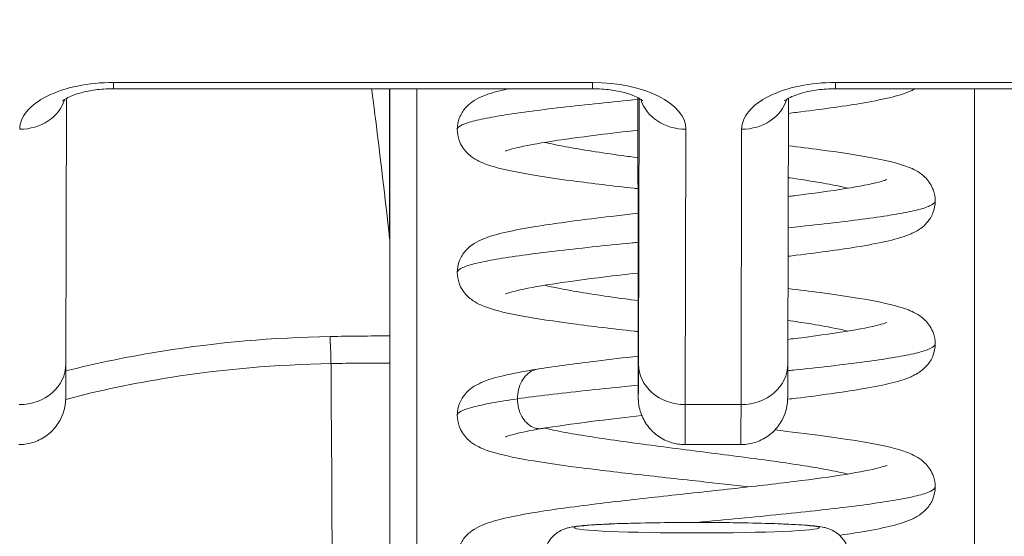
# Model space of a CAD drawing. Header units: inches. Extents: x 1 to 177, y 1 to 112.
# Tile 12 of 70: x 62.311 to 62.701, y 17.29 to 17.494. Entities that reach past the tile are written whole.
import ezdxf

# ---------------------------------------------------------------- set-up
doc = ezdxf.new("R2010")
doc.units = ezdxf.units.IN
doc.header["$LTSCALE"] = 10.666667
doc.header["$MEASUREMENT"] = 0
for name, color, linetype, lineweight in [('Dimension (ANSI)', 7, 'Continuous', 13), ('Visible (ANSI)', 7, 'Continuous', 13), ('Visible Narrow (ANSI)', 7, 'Continuous', 18)]:
    doc.layers.add(name, color=color, linetype=linetype, lineweight=lineweight)
doc.styles.add('Note Text (ANSI)', font='RomanS.shx')
doc.dimstyles.new('Default (ANSI)', dxfattribs={"dimscale": 10.666667, "dimtxt": 0.12, "dimasz": 0.098425, "dimexe": 0.125, "dimexo": 0.0625, "dimgap": 0.031496, "dimtad": 0, "dimtih": 1, "dimtoh": 1, "dimrnd": 1e-08, "dimzin": 0, "dimdsep": 46, "dimtxsty": 'Note Text (ANSI)', "dimcen": 0.09, "dimdle": 0.393701, "dimclrd": 256, "dimclre": 256, "dimclrt": 256, "dimadec": 0, "dimazin": 0, "dimtfac": 1, "dimtofl": 0, "dimtmove": 0, "dimatfit": 3, "dimfxl": 1, "dimtolj": 1, "dimtzin": 4, "dimlwd": -1, "dimlwe": -1, "dimarcsym": 0})

# ---------------------------------------------------------------- blocks, each defined once
blk = doc.blocks.new('*D10')
at = {"layer": 'Defpoints', "color": 0, "transparency": 16777216}
for p in [(64.70296, 19.83275), (40.82796, 15.94565), (64.70296, 15.94565)]:
    blk.add_point(p, dxfattribs=at)
at = {"layer": 'Dimension (ANSI)', "transparency": 16777216}
for p, q in [((40.82796, 16.61232), (40.82796, 21.16609)), ((64.70296, 16.61232), (64.70296, 21.16609)), ((41.87782, 19.83275), (49.8695, 19.83275)), ((63.65309, 19.83275), (55.66141, 19.83275))]:
    blk.add_line(p, q, dxfattribs=at)
for points in [[(41.87782, 20.00773), (41.87782, 19.65777), (40.82796, 19.83275)], [(63.65309, 20.00773), (63.65309, 19.65777), (64.70296, 19.83275)]]:
    blk.add_solid(points, dxfattribs=at)
at = {"layer": 'Dimension (ANSI)', "transparency": 16777216, "insert": (50.20546, 20.47275), "char_height": 1.28, "attachment_point": 1, "style": 'Note Text (ANSI)'}
blk.add_mtext('\\A1;23.87', dxfattribs=at)
blk = doc.blocks.new('*D11')
at = {"layer": 'Defpoints', "color": 0, "transparency": 16777216}
for p in [(64.70296, 19.83275), (64.70296, 15.94565), (64.82796, 15.02816)]:
    blk.add_point(p, dxfattribs=at)
at = {"layer": 'Dimension (ANSI)', "transparency": 16777216}
for p, q in [((64.70296, 16.61232), (64.70296, 21.16609)), ((64.82796, 15.69482), (64.82796, 21.16609)), ((63.65309, 19.83275), (62.60322, 19.83275)), ((65.87782, 19.83275), (66.92769, 19.83275))]:
    blk.add_line(p, q, dxfattribs=at)
for points in [[(63.65309, 20.00773), (63.65309, 19.65777), (64.70296, 19.83275)], [(65.87782, 20.00773), (65.87782, 19.65777), (64.82796, 19.83275)]]:
    blk.add_solid(points, dxfattribs=at)
at = {"layer": 'Dimension (ANSI)', "transparency": 16777216, "insert": (67.26365, 20.47275), "char_height": 1.28, "attachment_point": 1, "style": 'Note Text (ANSI)'}
blk.add_mtext('\\A1;0.13', dxfattribs=at)

msp = doc.modelspace()

# ---------------------------------------------------------------- linework, layer by layer
at = {"layer": 'Visible (ANSI)'}
for p, q in [((62.34841, 17.46682), (62.53778, 17.46682)), ((62.45776, 17.46682), (62.45776, 17.40544)), ((62.63385, 17.46682), (62.82322, 17.46682)), ((62.32986, 17.46301), (62.32963, 17.35792)), ((62.55578, 17.46329), (62.55583, 17.3944)), ((62.61506, 17.35792), (62.61529, 17.46301)), ((62.57445, 17.32611), (62.59649, 17.32611))]:
    msp.add_line(p, q, dxfattribs=at)
for centre, major_axis, ratio, start_param, end_param in [((62.41519, 17.40352), (-0.04251, -0.00348), 0.669542, 3.085614, 3.161581), ((62.4589, 16.02434), (0.00007, 1.6849), 0.001243, 0.609956, 0.646633), ((62.45771, 17.35306), (0, -0.02008), 0.001273, 3.788231, 4.444303), ((62.45701, 17.50438), (0, 0.55118), 0.001274, 3.554684, 4.444304)]:
    msp.add_ellipse(centre, major_axis=major_axis, ratio=ratio, start_param=start_param, end_param=end_param, dxfattribs=at)
for points, knots in [([(62.32836, 17.46199), (62.32836, 17.46199), (62.32838, 17.46201), (62.32853, 17.46215), (62.32886, 17.46241), (62.32995, 17.46308), (62.33075, 17.4635), (62.33285, 17.46438), (62.3342, 17.46485), (62.33742, 17.46571), (62.33932, 17.46609), (62.3435, 17.46664), (62.34579, 17.4668), (62.34819, 17.46682), (62.3483, 17.46682), (62.34841, 17.46682)], [0.456907, 0.456907, 0.456907, 0.456907, 0.510594, 0.510594, 0.684944, 0.684944, 0.870924, 0.870924, 1.079368, 1.079368, 1.310892, 1.310892, 1.558958, 1.558958, 1.570796, 1.570796, 1.570796, 1.570796]), ([(62.45764, 17.40757), (62.45581, 17.42398), (62.45394, 17.43978), (62.45153, 17.45895), (62.45103, 17.46291), (62.45053, 17.46682)], [-0.4388751, -0.4388751, -0.4388751, -0.4388751, -0.2194373, -0.2194373, -0.1616613, -0.1616613, -0.1616613, -0.1616613]), ([(62.48437, 17.45068), (62.48437, 17.45227), (62.48471, 17.45393), (62.48586, 17.45682), (62.48667, 17.45809), (62.48836, 17.46009), (62.48925, 17.46085), (62.49139, 17.46241), (62.49262, 17.46304), (62.49647, 17.46476), (62.49916, 17.46554), (62.5031, 17.46648), (62.50383, 17.46665), (62.50459, 17.46682)], [0, 0, 0, 0, 0.015191, 0.015191, 0.0301093, 0.0301093, 0.0452586, 0.0452586, 0.0676942, 0.0676942, 0.1171263, 0.1171263, 0.1280245, 0.1280245, 0.1280245, 0.1280245]), ([(62.55776, 17.46202), (62.55776, 17.46202), (62.55775, 17.46204), (62.55759, 17.46217), (62.55727, 17.46243), (62.55618, 17.4631), (62.55539, 17.46351), (62.55329, 17.46439), (62.55195, 17.46486), (62.54874, 17.46572), (62.54684, 17.46609), (62.54266, 17.46665), (62.54038, 17.4668), (62.53798, 17.46682), (62.53788, 17.46682), (62.53778, 17.46682)], [3.601441, 3.601441, 3.601441, 3.601441, 3.653835, 3.653835, 3.828176, 3.828176, 4.014016, 4.014016, 4.222282, 4.222282, 4.453653, 4.453653, 4.701633, 4.701633, 4.712389, 4.712389, 4.712389, 4.712389]), ([(62.63385, 17.46682), (62.63149, 17.46682), (62.62914, 17.46666), (62.62475, 17.46609), (62.62271, 17.46568), (62.61925, 17.46473), (62.6178, 17.4642), (62.61565, 17.46324), (62.61488, 17.46279), (62.61399, 17.46218), (62.61379, 17.46199), (62.61379, 17.46199)], [4.712389, 4.712389, 4.712389, 4.712389, 4.966699, 4.966699, 5.215035, 5.215035, 5.445494, 5.445494, 5.649809, 5.649809, 5.826279, 5.826279, 5.826279, 5.826279]), ([(62.66553, 17.46682), (62.66496, 17.46651), (62.6644, 17.46624), (62.66114, 17.46479), (62.65839, 17.46401), (62.65181, 17.46245), (62.64801, 17.46172), (62.6366, 17.4598), (62.62791, 17.45862), (62.61738, 17.45733), (62.61634, 17.4572), (62.61528, 17.45707)], [0.0577546, 0.0577546, 0.0577546, 0.0577546, 0.0681764, 0.0681764, 0.1184476, 0.1184476, 0.1683083, 0.1683083, 0.2502352, 0.2502352, 0.2591283, 0.2591283, 0.2591283, 0.2591283]), ([(62.55581, 17.42727), (62.55532, 17.42733), (62.55483, 17.42739), (62.54581, 17.42841), (62.53758, 17.42939), (62.52275, 17.43135), (62.51603, 17.43235), (62.50456, 17.43444), (62.49994, 17.43547), (62.49394, 17.43764), (62.49198, 17.43845), (62.48869, 17.44094), (62.48746, 17.44211), (62.48592, 17.44455), (62.48547, 17.44543), (62.48465, 17.44773), (62.48437, 17.44923), (62.48437, 17.45068)], [0.3907715, 0.3907715, 0.3907715, 0.3907715, 0.3946655, 0.3946655, 0.4628016, 0.4628016, 0.5322576, 0.5322576, 0.605113, 0.605113, 0.6422421, 0.6422421, 0.6626319, 0.6626319, 0.6723317, 0.6723317, 0.6861274, 0.6861274, 0.6861274, 0.6861274]), ([(62.55579, 17.45044), (62.55032, 17.44982), (62.54501, 17.44919), (62.53248, 17.44763), (62.52553, 17.44668), (62.51421, 17.44486), (62.50959, 17.44395), (62.50535, 17.44284), (62.50437, 17.44253), (62.50361, 17.44224), (62.50347, 17.44218), (62.50347, 17.44218)], [0.4142739, 0.4142739, 0.4142739, 0.4142739, 0.4579456, 0.4579456, 0.524421, 0.524421, 0.5887205, 0.5887205, 0.6166735, 0.6166735, 0.6299268, 0.6299268, 0.6299268, 0.6299268]), ([(62.61525, 17.44428), (62.61964, 17.44375), (62.62386, 17.44322), (62.63528, 17.44171), (62.64198, 17.4407), (62.65338, 17.43861), (62.65798, 17.43758), (62.66392, 17.43539), (62.66585, 17.43458), (62.6691, 17.43209), (62.67032, 17.43092), (62.67183, 17.4285), (62.67226, 17.42763), (62.67307, 17.42536), (62.67335, 17.42387), (62.67335, 17.42243)], [0.4270268, 0.4270268, 0.4270268, 0.4270268, 0.4638838, 0.4638838, 0.5333655, 0.5333655, 0.6063114, 0.6063114, 0.6428354, 0.6428354, 0.6629436, 0.6629436, 0.6723724, 0.6723724, 0.686091, 0.686091, 0.686091, 0.686091]), ([(62.61521, 17.42422), (62.616, 17.42432), (62.61679, 17.42442), (62.62513, 17.42545), (62.6321, 17.42641), (62.64344, 17.42823), (62.64808, 17.42914), (62.65233, 17.43025), (62.65333, 17.43057), (62.6541, 17.43086), (62.65425, 17.43092), (62.65425, 17.43092)], [0.4506986, 0.4506986, 0.4506986, 0.4506986, 0.4575433, 0.4575433, 0.5240288, 0.5240288, 0.5883519, 0.5883519, 0.6163381, 0.6163381, 0.6296501, 0.6296501, 0.6296501, 0.6296501]), ([(62.67335, 17.42243), (62.67335, 17.42083), (62.67301, 17.41917), (62.67185, 17.41628), (62.67104, 17.41502), (62.66935, 17.41301), (62.66846, 17.41224), (62.66628, 17.41067), (62.66504, 17.41003), (62.6611, 17.40828), (62.65834, 17.4075), (62.65176, 17.40594), (62.64797, 17.40521), (62.63659, 17.40331), (62.62791, 17.40212), (62.61734, 17.40083), (62.61625, 17.40069), (62.61515, 17.40056)], [0, 0, 0, 0, 0.0152338, 0.0152338, 0.0301845, 0.0301845, 0.0455174, 0.0455174, 0.0683207, 0.0683207, 0.1187997, 0.1187997, 0.1683432, 0.1683432, 0.2502406, 0.2502406, 0.2594806, 0.2594806, 0.2594806, 0.2594806]), ([(62.48437, 17.39418), (62.48437, 17.39578), (62.48471, 17.39743), (62.48586, 17.40033), (62.48668, 17.4016), (62.48838, 17.40361), (62.48927, 17.40438), (62.49142, 17.40593), (62.49264, 17.40656), (62.4965, 17.40828), (62.49921, 17.40905), (62.50571, 17.41061), (62.5095, 17.41135), (62.52093, 17.41327), (62.52966, 17.41446), (62.54448, 17.41628), (62.55007, 17.41693), (62.55582, 17.41758)], [0, 0, 0, 0, 0.0152181, 0.0152181, 0.0301588, 0.0301588, 0.0454237, 0.0454237, 0.0678247, 0.0678247, 0.1174266, 0.1174266, 0.1674055, 0.1674055, 0.2499115, 0.2499115, 0.2952536, 0.2952536, 0.2952536, 0.2952536]), ([(62.55586, 17.37077), (62.55533, 17.37083), (62.5548, 17.37089), (62.54574, 17.37192), (62.53751, 17.3729), (62.5227, 17.37486), (62.51598, 17.37586), (62.50452, 17.37795), (62.49991, 17.37898), (62.49392, 17.38116), (62.49196, 17.38197), (62.48867, 17.38446), (62.48744, 17.38564), (62.48591, 17.38807), (62.48547, 17.38896), (62.48464, 17.39125), (62.48437, 17.39274), (62.48437, 17.39418)], [0.3906405, 0.3906405, 0.3906405, 0.3906405, 0.3948517, 0.3948517, 0.4629919, 0.4629919, 0.5324535, 0.5324535, 0.6053216, 0.6053216, 0.6423489, 0.6423489, 0.6626931, 0.6626931, 0.6723745, 0.6723745, 0.6861191, 0.6861191, 0.6861191, 0.6861191]), ([(62.55583, 17.39395), (62.55034, 17.39332), (62.54502, 17.3927), (62.53249, 17.39114), (62.52553, 17.39019), (62.51422, 17.38837), (62.50959, 17.38745), (62.50535, 17.38635), (62.50437, 17.38603), (62.50361, 17.38575), (62.50347, 17.38568), (62.50347, 17.38568)], [0.4141657, 0.4141657, 0.4141657, 0.4141657, 0.4579372, 0.4579372, 0.5244074, 0.5244074, 0.5886992, 0.5886992, 0.6166461, 0.6166461, 0.6299561, 0.6299561, 0.6299561, 0.6299561]), ([(62.57445, 17.32611), (62.57245, 17.32611), (62.57042, 17.32644), (62.56666, 17.32771), (62.56488, 17.32865), (62.56174, 17.33102), (62.56035, 17.33247), (62.55811, 17.3357), (62.55724, 17.33752), (62.55643, 17.3403), (62.55623, 17.34124), (62.55608, 17.34231), (62.55606, 17.3425), (62.55603, 17.34282), (62.55601, 17.34296), (62.55599, 17.34326), (62.55598, 17.34341), (62.55596, 17.34366), (62.55596, 17.34375), (62.55595, 17.34397), (62.55595, 17.34406), (62.55594, 17.34432), (62.55594, 17.34444), (62.55593, 17.34495), (62.55593, 17.34536), (62.55591, 17.3477), (62.5559, 17.35086), (62.55587, 17.36025), (62.55586, 17.36687), (62.55584, 17.38058), (62.55584, 17.38726), (62.55583, 17.3944)], [0, 0, 0, 0, 0.0152437, 0.0152437, 0.0302108, 0.0302108, 0.0451875, 0.0451875, 0.0601581, 0.0601581, 0.0673092, 0.0673092, 0.0689264, 0.0689264, 0.0702228, 0.0702228, 0.0721464, 0.0721464, 0.074147, 0.074147, 0.0775296, 0.0775296, 0.0857864, 0.0857864, 0.110542, 0.110542, 0.1855583, 0.1855583, 0.2684918, 0.2684918, 0.3313559, 0.3313559, 0.3313559, 0.3313559]), ([(62.61513, 17.3878), (62.61958, 17.38726), (62.62386, 17.38673), (62.63533, 17.3852), (62.64203, 17.3842), (62.65342, 17.38211), (62.65802, 17.38108), (62.66395, 17.37889), (62.66587, 17.37807), (62.66912, 17.37558), (62.67034, 17.3744), (62.67184, 17.37198), (62.67227, 17.37111), (62.67308, 17.36884), (62.67335, 17.36737), (62.67335, 17.36593)], [0.4266736, 0.4266736, 0.4266736, 0.4266736, 0.4640694, 0.4640694, 0.5335573, 0.5335573, 0.606518, 0.606518, 0.6429422, 0.6429422, 0.6630074, 0.6630074, 0.6724308, 0.6724308, 0.686082, 0.686082, 0.686082, 0.686082]), ([(62.61508, 17.36771), (62.61599, 17.36782), (62.61688, 17.36793), (62.62531, 17.36898), (62.63227, 17.36994), (62.64356, 17.37175), (62.64818, 17.37267), (62.65239, 17.37377), (62.65337, 17.37409), (62.65411, 17.37437), (62.65425, 17.37443), (62.65425, 17.37443)], [0.2747697, 0.2747697, 0.2747697, 0.2747697, 0.2825392, 0.2825392, 0.3490093, 0.3490093, 0.4132993, 0.4132993, 0.4412187, 0.4412187, 0.4541397, 0.4541397, 0.4541397, 0.4541397]), ([(62.67335, 17.36593), (62.67335, 17.36433), (62.67301, 17.36268), (62.67185, 17.35978), (62.67104, 17.35851), (62.66934, 17.3565), (62.66845, 17.35574), (62.66627, 17.35416), (62.66502, 17.35352), (62.66107, 17.35178), (62.65832, 17.351), (62.65173, 17.34944), (62.64796, 17.34872), (62.63658, 17.34681), (62.62789, 17.34562), (62.61727, 17.34432), (62.61614, 17.34418), (62.61499, 17.34405)], [0, 0, 0, 0, 0.0152511, 0.0152511, 0.0302179, 0.0302179, 0.0455715, 0.0455715, 0.0684256, 0.0684256, 0.1189381, 0.1189381, 0.1683478, 0.1683478, 0.2502856, 0.2502856, 0.2599323, 0.2599323, 0.2599323, 0.2599323]), ([(62.32963, 17.35792), (62.32962, 17.35251), (62.3296, 17.3486), (62.32958, 17.34564), (62.32958, 17.3451), (62.32957, 17.34445), (62.32957, 17.34435), (62.32955, 17.34381), (62.32955, 17.34373), (62.32953, 17.34352), (62.32953, 17.34338), (62.3295, 17.34302), (62.32948, 17.3428), (62.3294, 17.3421), (62.32932, 17.34156), (62.32911, 17.34051), (62.32899, 17.34), (62.32847, 17.33822), (62.32797, 17.33698), (62.32645, 17.33417), (62.32529, 17.33264), (62.32254, 17.32997), (62.32089, 17.32881), (62.31735, 17.3271), (62.31542, 17.32652), (62.31267, 17.32616), (62.31187, 17.32611), (62.31106, 17.32611)], [0, 0, 0, 0, 0.0823467, 0.0823467, 0.1118576, 0.1118576, 0.1247539, 0.1247539, 0.1265515, 0.1265515, 0.1286021, 0.1286021, 0.1306663, 0.1306663, 0.134814, 0.134814, 0.138887, 0.138887, 0.148968, 0.148968, 0.1632472, 0.1632472, 0.1782167, 0.1782167, 0.1931923, 0.1931923, 0.1993249, 0.1993249, 0.1993249, 0.1993249]), ([(62.516, 17.35594), (62.52272, 17.35702), (62.53074, 17.3581), (62.54465, 17.35981), (62.55019, 17.36045), (62.55587, 17.36109)], [0, 0, 0, 0, 0.0749675, 0.0749675, 0.1198343, 0.1198343, 0.1198343, 0.1198343]), ([(62.61506, 17.35792), (62.61505, 17.35251), (62.61504, 17.3486), (62.61502, 17.34564), (62.61501, 17.3451), (62.615, 17.34445), (62.615, 17.34435), (62.61498, 17.34381), (62.61498, 17.34373), (62.61497, 17.34352), (62.61496, 17.34338), (62.61493, 17.34302), (62.61491, 17.3428), (62.61483, 17.3421), (62.61475, 17.34156), (62.61455, 17.34051), (62.61442, 17.34), (62.61391, 17.33822), (62.6134, 17.33698), (62.61188, 17.33417), (62.61072, 17.33264), (62.60797, 17.32997), (62.60632, 17.32881), (62.60278, 17.3271), (62.60085, 17.32652), (62.5981, 17.32616), (62.5973, 17.32611), (62.59649, 17.32611)], [0, 0, 0, 0, 0.0823467, 0.0823467, 0.1118576, 0.1118576, 0.1247539, 0.1247539, 0.1265515, 0.1265515, 0.1286021, 0.1286021, 0.1306663, 0.1306663, 0.134814, 0.134814, 0.138887, 0.138887, 0.148968, 0.148968, 0.1632472, 0.1632472, 0.1782167, 0.1782167, 0.1931923, 0.1931923, 0.1993249, 0.1993249, 0.1993249, 0.1993249]), ([(62.48437, 17.33768), (62.48437, 17.33929), (62.48471, 17.34094), (62.48587, 17.34384), (62.48668, 17.34511), (62.48838, 17.34712), (62.48928, 17.34789), (62.49145, 17.34945), (62.49267, 17.35008), (62.49654, 17.3518), (62.49925, 17.35257), (62.5063, 17.35425), (62.5108, 17.3551), (62.516, 17.35594)], [0, 0, 0, 0, 0.0152392, 0.0152392, 0.0301983, 0.0301983, 0.0455382, 0.0455382, 0.0680353, 0.0680353, 0.1177459, 0.1177459, 0.1756414, 0.1756414, 0.1756414, 0.1756414]), ([(62.59985, 17.30943), (62.59345, 17.31016), (62.58679, 17.31088), (62.57142, 17.31256), (62.56253, 17.31352), (62.5456, 17.31544), (62.53738, 17.31642), (62.52258, 17.31838), (62.51587, 17.31939), (62.50444, 17.32148), (62.49983, 17.3225), (62.49386, 17.32468), (62.49191, 17.3255), (62.48864, 17.328), (62.48742, 17.32917), (62.48589, 17.33161), (62.48545, 17.33249), (62.48464, 17.33477), (62.48437, 17.33625), (62.48437, 17.33768)], [0.2773736, 0.2773736, 0.2773736, 0.2773736, 0.328129, 0.328129, 0.3952237, 0.3952237, 0.4633704, 0.4633704, 0.5328424, 0.5328424, 0.6057417, 0.6057417, 0.6425635, 0.6425635, 0.6628128, 0.6628128, 0.6724465, 0.6724465, 0.6861068, 0.6861068, 0.6861068, 0.6861068]), ([(62.55731, 17.33762), (62.5513, 17.33694), (62.54546, 17.33626), (62.53248, 17.33464), (62.52552, 17.33369), (62.5192, 17.33267), (62.51863, 17.33258), (62.51807, 17.33249)], [0.4102295, 0.4102295, 0.4102295, 0.4102295, 0.4579535, 0.4579535, 0.5244169, 0.5244169, 0.5310971, 0.5310971, 0.5310971, 0.5310971]), ([(62.51807, 17.33249), (62.51291, 17.33162), (62.50864, 17.33074), (62.50488, 17.32971), (62.50403, 17.32942), (62.50354, 17.32922), (62.50347, 17.32918), (62.50347, 17.32918)], [0, 0, 0, 0, 0.06224215, 0.06224215, 0.08953824, 0.08953824, 0.09889684, 0.09889684, 0.09889684, 0.09889684]), ([(62.60995, 17.33191), (62.61628, 17.33118), (62.62236, 17.33043), (62.63537, 17.3287), (62.64206, 17.3277), (62.65345, 17.3256), (62.65804, 17.32458), (62.66396, 17.32238), (62.66589, 17.32157), (62.66913, 17.31907), (62.67035, 17.31788), (62.67185, 17.31546), (62.67228, 17.31459), (62.67308, 17.31233), (62.67334, 17.31086), (62.67334, 17.30944)], [0.4123833, 0.4123833, 0.4123833, 0.4123833, 0.464167, 0.464167, 0.5336585, 0.5336585, 0.6066269, 0.6066269, 0.6430009, 0.6430009, 0.663045, 0.663045, 0.6725038, 0.6725038, 0.6860775, 0.6860775, 0.6860775, 0.6860775]), ([(62.48437, 17.28119), (62.48437, 17.28279), (62.48471, 17.28444), (62.48587, 17.28734), (62.48668, 17.28861), (62.48838, 17.29063), (62.48929, 17.2914), (62.49146, 17.29296), (62.4927, 17.2936), (62.49658, 17.29531), (62.49929, 17.29608), (62.50582, 17.29764), (62.50962, 17.29838), (62.52106, 17.3003), (62.52981, 17.30149), (62.54765, 17.30368), (62.55673, 17.3047), (62.5748, 17.30669), (62.58401, 17.30767), (62.60149, 17.30961), (62.61001, 17.31058), (62.62525, 17.31248), (62.63221, 17.31343), (62.64351, 17.31525), (62.64814, 17.31616), (62.65237, 17.31727), (62.65335, 17.31758), (62.65411, 17.31787), (62.65425, 17.31793), (62.65425, 17.31793)], [0, 0, 0, 0, 0.015255, 0.015255, 0.0302276, 0.0302276, 0.045585, 0.045585, 0.0682753, 0.0682753, 0.1179523, 0.1179523, 0.1678673, 0.1678673, 0.2503943, 0.2503943, 0.3215563, 0.3215563, 0.3902984, 0.3902984, 0.4579209, 0.4579209, 0.5243891, 0.5243891, 0.5886821, 0.5886821, 0.6166169, 0.6166169, 0.6297933, 0.6297933, 0.6297933, 0.6297933]), ([(62.67334, 17.30944), (62.67334, 17.30783), (62.67301, 17.30618), (62.67185, 17.30328), (62.67104, 17.30201), (62.66934, 17.3), (62.66844, 17.29923), (62.66626, 17.29766), (62.66501, 17.29702), (62.66107, 17.29528), (62.65832, 17.29451), (62.65174, 17.29295), (62.64795, 17.29222), (62.64113, 17.29108), (62.63842, 17.29065), (62.63553, 17.29023)], [0, 0, 0, 0, 0.0152624, 0.0152624, 0.0302398, 0.0302398, 0.0456068, 0.0456068, 0.0684908, 0.0684908, 0.1188286, 0.1188286, 0.1684426, 0.1684426, 0.1974952, 0.1974952, 0.1974952, 0.1974952]), ([(62.51883, 17.2828), (62.51897, 17.2841), (62.51934, 17.28539), (62.52044, 17.28771), (62.52118, 17.28877), (62.52285, 17.29054), (62.52382, 17.29127), (62.5255, 17.29226), (62.52625, 17.29258), (62.52743, 17.29301), (62.52791, 17.29315), (62.52906, 17.29344), (62.52966, 17.29355), (62.53209, 17.29394), (62.53405, 17.29412), (62.53884, 17.29447), (62.54151, 17.29461), (62.54865, 17.29491), (62.55352, 17.29505), (62.56361, 17.29525), (62.56891, 17.29531), (62.57948, 17.29535), (62.58488, 17.29534), (62.59515, 17.29524), (62.60015, 17.29515), (62.6092, 17.29491), (62.61334, 17.29476), (62.62038, 17.2944), (62.62328, 17.2942), (62.62691, 17.2938), (62.628, 17.29366), (62.62979, 17.29326), (62.6303, 17.29313), (62.63146, 17.29274), (62.63211, 17.29249), (62.63354, 17.29176), (62.63432, 17.29126), (62.63575, 17.29008), (62.63641, 17.28939), (62.63769, 17.2877), (62.63827, 17.28664), (62.63899, 17.28466), (62.63921, 17.28373), (62.63932, 17.2828)], [0, 0, 0, 0, 0.0101015, 0.0101015, 0.0199862, 0.0199862, 0.0296294, 0.0296294, 0.0377089, 0.0377089, 0.0449846, 0.0449846, 0.0568687, 0.0568687, 0.0925395, 0.0925395, 0.1243072, 0.1243072, 0.1678667, 0.1678667, 0.2085979, 0.2085979, 0.2487728, 0.2487728, 0.2888646, 0.2888646, 0.3291737, 0.3291737, 0.3703899, 0.3703899, 0.3939584, 0.3939584, 0.4023637, 0.4023637, 0.4099805, 0.4099805, 0.4177702, 0.4177702, 0.4252935, 0.4252935, 0.4344742, 0.4344742, 0.4417369, 0.4417369, 0.4417369, 0.4417369])]:
    msp.add_open_spline(points, degree=3, knots=knots, dxfattribs=at)
at = {"layer": 'Visible Narrow (ANSI)'}
for p, q in [((62.34842, 17.4693), (62.53779, 17.4693)), ((62.45764, 17.46682), (62.45764, 17.40757)), ((62.63386, 17.4693), (62.82323, 17.4693)), ((62.55578, 17.46329), (62.55583, 17.39442)), ((62.55601, 17.35796), (62.55624, 17.46305)), ((62.57452, 17.34193), (62.57476, 17.45079)), ((62.59657, 17.34193), (62.59681, 17.45079)), ((62.57452, 17.34193), (62.59657, 17.34193))]:
    msp.add_line(p, q, dxfattribs=at)
for centre, major_axis, ratio, start_param, end_param in [((62.34838, 17.45079), (-0.03701, -0.00003), 0.5, 4.710918, 6.281715), ((62.34841, 17.48532), (0, -0.0185), 0.001274, 0, 0.523599), ((62.46961, 17.19745), (0, 0.98425), 0.001274, 1.293583, 1.56886), ((62.53778, 17.48532), (0, -0.0185), 0.001274, 0, 0.523599), ((62.53775, 17.45079), (0.03701, 0.00003), 0.5, 6.281715, 7.852511), ((62.63382, 17.45079), (-0.03701, -0.00003), 0.5, 4.710918, 6.281715), ((62.63385, 17.48532), (0, -0.0185), 0.001274, 0, 0.523599), ((62.69008, 17.19745), (0, -0.98425), 0.001274, 4.435176, 4.710116), ((62.31136, 17.46682), (0.0185, -0.00004), 0.866025, 4.714936, 6.021869), ((62.57475, 17.46682), (-0.0185, 0.00004), 0.866025, 0.264148, 1.573343), ((62.5968, 17.46682), (0.0185, -0.00004), 0.866025, 4.714936, 6.021869), ((62.55594, 17.44422), (0, -0.09961), 0.001274, 5.235988, 6.806784), ((62.45693, 16.92478), (-0.73686, -0.00071), 0.602968, 4.710771, 4.742831), ((62.43409, 17.35283), (0.00038, -0.02007), 0.023973, 1.838966, 2.494652), ((62.31112, 17.35796), (0.0185, -0.00004), 0.866025, 4.714936, 6.283185), ((62.45693, 16.91583), (-0.74119, -0.0007), 0.597079, 4.7108, 4.74215), ((62.44441, 17.50438), (0, 0.55118), 0.018727, 1.83929, 2.7281), ((62.57451, 17.35796), (-0.0185, 0.00004), 0.866025, 0.002546, 1.573343), ((62.59656, 17.35796), (0.0185, -0.00004), 0.866025, 4.714936, 6.283185), ((62.57445, 17.44422), (0, -0.11811), 0.001274, 0, 0.523599), ((62.59649, 17.44422), (0, -0.11811), 0.001274, 0, 0.523599)]:
    msp.add_ellipse(centre, major_axis=major_axis, ratio=ratio, start_param=start_param, end_param=end_param, dxfattribs=at)
msp.add_ellipse((62.57907, 17.29326), major_axis=(0.04851, 0), ratio=0.042782, dxfattribs=at)
for points, knots in [([(62.55578, 17.46258), (62.55056, 17.46207), (62.54545, 17.46155), (62.54052, 17.46104), (62.53533, 17.4605), (62.53034, 17.45996), (62.52564, 17.45942), (62.52095, 17.45888), (62.51654, 17.45834), (62.51249, 17.4578), (62.50845, 17.45726), (62.50476, 17.45672), (62.5015, 17.45617), (62.49824, 17.45563), (62.49539, 17.45509), (62.49302, 17.45455), (62.49064, 17.45401), (62.48873, 17.45347), (62.48733, 17.45293), (62.48592, 17.45239), (62.485, 17.45185), (62.4846, 17.45131), (62.48445, 17.4511), (62.48437, 17.45089), (62.48437, 17.45068)], [0.34281129, 0.34281129, 0.34281129, 0.34281129, 0.35135135, 0.35135135, 0.35135135, 0.36036036, 0.36036036, 0.36036036, 0.36936937, 0.36936937, 0.36936937, 0.37837838, 0.37837838, 0.37837838, 0.38738739, 0.38738739, 0.38738739, 0.3963964, 0.3963964, 0.3963964, 0.40540541, 0.40540541, 0.40540541, 0.40889805, 0.40889805, 0.40889805, 0.40889805]), ([(62.51891, 17.44562), (62.52134, 17.44504), (62.52414, 17.44446), (62.52725, 17.44389), (62.5304, 17.4433), (62.53387, 17.44272), (62.53761, 17.44214), (62.54135, 17.44155), (62.54534, 17.44097), (62.54952, 17.44039), (62.55157, 17.4401), (62.55367, 17.43982), (62.5558, 17.43953)], [0.43699353, 0.43699353, 0.43699353, 0.43699353, 0.44660194, 0.44660194, 0.44660194, 0.45631068, 0.45631068, 0.45631068, 0.46601942, 0.46601942, 0.46601942, 0.47078032, 0.47078032, 0.47078032, 0.47078032]), ([(62.61522, 17.43171), (62.61536, 17.43169), (62.6155, 17.43167), (62.61563, 17.43164), (62.61956, 17.43106), (62.62325, 17.43048), (62.62665, 17.4299), (62.63004, 17.42931), (62.63313, 17.42873), (62.63586, 17.42815), (62.63689, 17.42793), (62.63787, 17.42771), (62.6388, 17.42749)], [0.51422533, 0.51422533, 0.51422533, 0.51422533, 0.51456311, 0.51456311, 0.51456311, 0.52427184, 0.52427184, 0.52427184, 0.53398058, 0.53398058, 0.53398058, 0.53765771, 0.53765771, 0.53765771, 0.53765771]), ([(62.67335, 17.42243), (62.67335, 17.42232), (62.67332, 17.42221), (62.67328, 17.4221), (62.67307, 17.42156), (62.67235, 17.42102), (62.67113, 17.42048), (62.66991, 17.41993), (62.66818, 17.41939), (62.66598, 17.41885), (62.66378, 17.41831), (62.6611, 17.41777), (62.658, 17.41723), (62.65489, 17.41669), (62.65135, 17.41615), (62.64745, 17.41561), (62.64354, 17.41507), (62.63926, 17.41453), (62.63467, 17.41398), (62.63008, 17.41344), (62.62519, 17.4129), (62.62008, 17.41236), (62.61847, 17.41219), (62.61683, 17.41202), (62.61518, 17.41185)], [0.56572829, 0.56572829, 0.56572829, 0.56572829, 0.56756757, 0.56756757, 0.56756757, 0.57657658, 0.57657658, 0.57657658, 0.58558559, 0.58558559, 0.58558559, 0.59459459, 0.59459459, 0.59459459, 0.6036036, 0.6036036, 0.6036036, 0.61261261, 0.61261261, 0.61261261, 0.62162162, 0.62162162, 0.62162162, 0.62445971, 0.62445971, 0.62445971, 0.62445971]), ([(62.55582, 17.40609), (62.55508, 17.40602), (62.55435, 17.40594), (62.55361, 17.40587), (62.54814, 17.40533), (62.5428, 17.40479), (62.53768, 17.40425), (62.53257, 17.40371), (62.52767, 17.40317), (62.52309, 17.40263), (62.5185, 17.40208), (62.51421, 17.40154), (62.5103, 17.401), (62.50639, 17.40046), (62.50285, 17.39992), (62.49975, 17.39938), (62.49664, 17.39884), (62.49396, 17.3983), (62.49176, 17.39776), (62.48955, 17.39722), (62.48783, 17.39668), (62.4866, 17.39613), (62.48537, 17.39559), (62.48465, 17.39505), (62.48444, 17.39451), (62.48439, 17.3944), (62.48437, 17.39429), (62.48437, 17.39418)], [0.65645002, 0.65645002, 0.65645002, 0.65645002, 0.65765766, 0.65765766, 0.65765766, 0.66666667, 0.66666667, 0.66666667, 0.67567568, 0.67567568, 0.67567568, 0.68468468, 0.68468468, 0.68468468, 0.69369369, 0.69369369, 0.69369369, 0.7027027, 0.7027027, 0.7027027, 0.71171171, 0.71171171, 0.71171171, 0.72072072, 0.72072072, 0.72072072, 0.72255919, 0.72255919, 0.72255919, 0.72255919]), ([(62.51891, 17.38912), (62.52059, 17.38872), (62.52244, 17.38832), (62.52444, 17.38793), (62.52739, 17.38734), (62.53067, 17.38676), (62.53424, 17.38618), (62.53781, 17.3856), (62.54166, 17.38501), (62.54573, 17.38443), (62.54898, 17.38396), (62.55236, 17.3835), (62.55584, 17.38303)], [0.75065474, 0.75065474, 0.75065474, 0.75065474, 0.75728155, 0.75728155, 0.75728155, 0.76699029, 0.76699029, 0.76699029, 0.77669903, 0.77669903, 0.77669903, 0.7844735, 0.7844735, 0.7844735, 0.7844735]), ([(62.6151, 17.37523), (62.61801, 17.3748), (62.6208, 17.37437), (62.62344, 17.37394), (62.62701, 17.37335), (62.6303, 17.37277), (62.63324, 17.37219), (62.63526, 17.37179), (62.63712, 17.37139), (62.6388, 17.37099)], [0.82778443, 0.82778443, 0.82778443, 0.82778443, 0.83495146, 0.83495146, 0.83495146, 0.84466019, 0.84466019, 0.84466019, 0.85131924, 0.85131924, 0.85131924, 0.85131924]), ([(62.43408, 17.36886), (62.41145, 17.36842), (62.38934, 17.36651), (62.36781, 17.36307), (62.35478, 17.361), (62.34197, 17.35836), (62.32963, 17.35524)], [0, 0, 0, 0, 0.3333333, 0.3333333, 0.3333333, 0.5349392, 0.5349392, 0.5349392, 0.5349392]), ([(62.67335, 17.36593), (62.67335, 17.36572), (62.67327, 17.36551), (62.67311, 17.3653), (62.67272, 17.36476), (62.67181, 17.36422), (62.6704, 17.36368), (62.669, 17.36314), (62.66709, 17.3626), (62.66472, 17.36206), (62.66235, 17.36152), (62.65951, 17.36098), (62.65624, 17.36044), (62.65298, 17.35989), (62.6493, 17.35935), (62.64526, 17.35881), (62.64121, 17.35827), (62.63681, 17.35773), (62.63211, 17.35719), (62.62742, 17.35665), (62.62243, 17.35611), (62.61724, 17.35557), (62.61651, 17.35549), (62.61579, 17.35542), (62.61505, 17.35534)], [0.87939058, 0.87939058, 0.87939058, 0.87939058, 0.88288288, 0.88288288, 0.88288288, 0.89189189, 0.89189189, 0.89189189, 0.9009009, 0.9009009, 0.9009009, 0.90990991, 0.90990991, 0.90990991, 0.91891892, 0.91891892, 0.91891892, 0.92792793, 0.92792793, 0.92792793, 0.93693694, 0.93693694, 0.93693694, 0.93819242, 0.93819242, 0.93819242, 0.93819242]), ([(62.43446, 17.35816), (62.41279, 17.35774), (62.39156, 17.35592), (62.37091, 17.35266), (62.35675, 17.35042), (62.34286, 17.34752), (62.32956, 17.344)], [0, 0, 0, 0, 0.3333333, 0.3333333, 0.3333333, 0.5620396, 0.5620396, 0.5620396, 0.5620396]), ([(62.50818, 17.34421), (62.50818, 17.34544), (62.50834, 17.34668), (62.50863, 17.34785), (62.50891, 17.34903), (62.50933, 17.35014), (62.50987, 17.35115), (62.51041, 17.35215), (62.51108, 17.35304), (62.51183, 17.35376), (62.51258, 17.35448), (62.51341, 17.35505), (62.51429, 17.35543), (62.51485, 17.35567), (62.51542, 17.35584), (62.516, 17.35594)], [0, 0, 0, 0, 0.1, 0.1, 0.1, 0.2, 0.2, 0.2, 0.3, 0.3, 0.3, 0.4, 0.4, 0.4, 0.4630813, 0.4630813, 0.4630813, 0.4630813]), ([(62.5559, 17.3496), (62.55412, 17.34943), (62.55236, 17.34925), (62.55061, 17.34908), (62.54519, 17.34854), (62.53992, 17.348), (62.53489, 17.34745), (62.52985, 17.34691), (62.52506, 17.34637), (62.52059, 17.34583), (62.51612, 17.34529), (62.51196, 17.34475), (62.50818, 17.34421)], [0.97006828, 0.97006828, 0.97006828, 0.97006828, 0.97297297, 0.97297297, 0.97297297, 0.98198198, 0.98198198, 0.98198198, 0.99099099, 0.99099099, 0.99099099, 1, 1, 1, 1]), ([(62.50818, 17.34421), (62.50441, 17.34367), (62.50103, 17.34313), (62.49808, 17.34259), (62.49513, 17.34205), (62.49262, 17.3415), (62.49059, 17.34096), (62.48856, 17.34042), (62.48702, 17.33988), (62.48597, 17.33934), (62.48493, 17.3388), (62.48439, 17.33826), (62.48437, 17.33772), (62.48437, 17.33771), (62.48437, 17.3377), (62.48437, 17.33768)], [0, 0, 0, 0, 0.00900901, 0.00900901, 0.00900901, 0.01801802, 0.01801802, 0.01801802, 0.02702703, 0.02702703, 0.02702703, 0.03603604, 0.03603604, 0.03603604, 0.03622226, 0.03622226, 0.03622226, 0.03622226]), ([(62.51807, 17.33249), (62.51772, 17.33243), (62.51737, 17.3324), (62.51702, 17.3324), (62.51609, 17.3324), (62.51517, 17.3326), (62.51429, 17.33299), (62.51341, 17.33337), (62.51258, 17.33394), (62.51183, 17.33466), (62.51108, 17.33538), (62.51041, 17.33627), (62.50987, 17.33727), (62.50933, 17.33827), (62.50891, 17.33939), (62.50863, 17.34057), (62.50834, 17.34174), (62.50818, 17.34298), (62.50818, 17.34421)], [0.4618077, 0.4618077, 0.4618077, 0.4618077, 0.5, 0.5, 0.5, 0.6, 0.6, 0.6, 0.7, 0.7, 0.7, 0.8, 0.8, 0.8, 0.9, 0.9, 0.9, 1, 1, 1, 1]), ([(62.51891, 17.33262), (62.51983, 17.33241), (62.52081, 17.33219), (62.52183, 17.33197), (62.52456, 17.33138), (62.52765, 17.3308), (62.53104, 17.33022), (62.53443, 17.32964), (62.53812, 17.32905), (62.54205, 17.32847), (62.54597, 17.32789), (62.55013, 17.3273), (62.55444, 17.32672), (62.55875, 17.32614), (62.56322, 17.32556), (62.56776, 17.32497), (62.5723, 17.32439), (62.5769, 17.32381), (62.58149, 17.32322), (62.58608, 17.32264), (62.59066, 17.32206), (62.59513, 17.32148), (62.5996, 17.32089), (62.60397, 17.32031), (62.60815, 17.31973), (62.61234, 17.31914), (62.61633, 17.31856), (62.62007, 17.31798), (62.62381, 17.3174), (62.62729, 17.31681), (62.63044, 17.31623), (62.63356, 17.31565), (62.63637, 17.31507), (62.6388, 17.31449)], [0.064315, 0.064315, 0.064315, 0.064315, 0.0679612, 0.0679612, 0.0679612, 0.0776699, 0.0776699, 0.0776699, 0.0873786, 0.0873786, 0.0873786, 0.0970874, 0.0970874, 0.0970874, 0.1067961, 0.1067961, 0.1067961, 0.1165049, 0.1165049, 0.1165049, 0.1262136, 0.1262136, 0.1262136, 0.1359223, 0.1359223, 0.1359223, 0.1456311, 0.1456311, 0.1456311, 0.1553398, 0.1553398, 0.1553398, 0.1649802, 0.1649802, 0.1649802, 0.1649802]), ([(62.67334, 17.30944), (62.67334, 17.30913), (62.67318, 17.30882), (62.67285, 17.30851), (62.67226, 17.30797), (62.67117, 17.30743), (62.66958, 17.30689), (62.66799, 17.30635), (62.66591, 17.30581), (62.66336, 17.30526), (62.66082, 17.30472), (62.65782, 17.30418), (62.6544, 17.30364), (62.65099, 17.3031), (62.64717, 17.30256), (62.64299, 17.30202), (62.63882, 17.30148), (62.63429, 17.30094), (62.6295, 17.3004), (62.6247, 17.29986), (62.61962, 17.29931), (62.61436, 17.29877), (62.60909, 17.29823), (62.60363, 17.29769), (62.59806, 17.29715), (62.5925, 17.29661), (62.58683, 17.29607), (62.58115, 17.29553), (62.58049, 17.29547), (62.57984, 17.2954), (62.57919, 17.29534)], [0.19305443, 0.19305443, 0.19305443, 0.19305443, 0.1981982, 0.1981982, 0.1981982, 0.20720721, 0.20720721, 0.20720721, 0.21621622, 0.21621622, 0.21621622, 0.22522523, 0.22522523, 0.22522523, 0.23423423, 0.23423423, 0.23423423, 0.24324324, 0.24324324, 0.24324324, 0.25225225, 0.25225225, 0.25225225, 0.26126126, 0.26126126, 0.26126126, 0.27027027, 0.27027027, 0.27027027, 0.27130222, 0.27130222, 0.27130222, 0.27130222])]:
    msp.add_open_spline(points, degree=3, knots=knots, dxfattribs=at)
for points in [[(62.40924, 17.36777), (62.40924, 17.36777), (62.40924, 17.36776), (62.40924, 17.36776)], [(62.51174, 17.33475), (62.51174, 17.33475), (62.51174, 17.33475), (62.51174, 17.33475)]]:
    msp.add_open_spline(points, degree=3, dxfattribs=at)

# ---------------------------------------------------------------- dimensions: what is measured, and where the dimension line sits
at = {"layer": 'Dimension (ANSI)'}
for p1, picture, middle in [((40.827956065, 15.9456517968), '*D10', (52.765456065, 19.8327518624)), ((64.827956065, 15.0281557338), '*D11', (69.2141278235, 19.8327518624))]:
    dim = msp.add_linear_dim(base=(64.702956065, 19.8327518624), p1=p1, p2=(64.702956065, 15.9456517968), angle=180, dimstyle='Default (ANSI)', override={"dimtih": 0, "dimtoh": 0, "dimdec": 2, "dimtp": 0, "dimtm": 0, "dimtdec": 2, "dimatfit": 1}, dxfattribs=at)
    dim.commit()
    dim.dimension.update_dxf_attribs({"geometry": picture, "text_midpoint": middle, "dimtype": 160})

doc.saveas('drawing.dxf')
